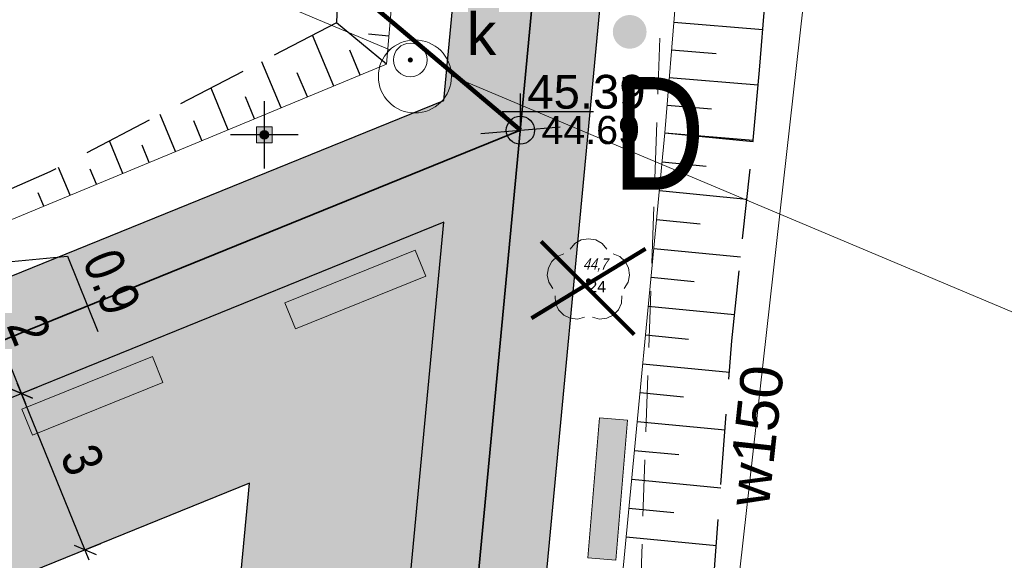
# Model space of a CAD drawing. Header units: metres. Extents: x 0 to 5465380, y 0 to 5925815.
# Tile 44 of 141: x 5463919 to 5463936, y 5925515 to 5925525. Entities that reach past the tile are written whole.
import ezdxf
from ezdxf.enums import TextEntityAlignment as Align

# ---------------------------------------------------------------- set-up
doc = ezdxf.new("R2010")
doc.units = ezdxf.units.M
for name, pattern in [('ACAD_ISO10W100', [18.5, 12, -3, 0.5, -3]), ('CENTER2', [1.125, 0.75, -0.125, 0.125, -0.125]), ('HIDDEN', [0.375, 0.25, -0.125]), ('PRZER2-1', [3, 2, -1])]:
    doc.linetypes.add(name, pattern=pattern)
for name, color, linetype, lineweight in [('#DEMCAD_OPR.OŚW.ZEW_1_Nr_Pióra__3', 30, 'Continuous', 18), ('#DEMCAD_OPR.OŚW.ZEW_1_Nr_Pióra__5', 161, 'Continuous', 25), ('#DEMCAD_OPR.OŚW.ZEW_1_Nr_Pióra__6', 5, 'Continuous', 35), ('$DR - obrzeże 8x30', 34, 'Continuous', 30), ('$DR - osie ścieżek', 7, 'CENTER2', 15), ('$DR - wyp. chodnik', 44, 'Continuous', 5), ('$DR - zał. arch.', 7, 'Continuous', 13), ('$DR - zał. mapa', 250, 'Continuous', 0), ('0_Nr_Pióra__205', 150, 'Continuous', 200), ('___ławki_Nr_Pióra__141', 7, 'Continuous', 0), ('___ławki_Nr_Pióra__246', 34, 'Continuous', 211), ('CC_Drzewa_Nr_Pióra__184', 20, 'Continuous', 100)]:
    doc.layers.add(name, color=color, linetype=linetype, lineweight=lineweight)
for name, color, linetype in [('$DR - opis', 1, 'Continuous'), ('$DR - wymiary', 7, 'Continuous'), ('AecObjExplode_rys 1_Vport_D5A', 7, 'Continuous'), ('AecObjExplode_rys 3_Vport_DDD', 7, 'Continuous'), ('AecObjExplode_rys 4_Vport_E22', 7, 'Continuous'), ('C-DROGI-SYTUACJA', 7, 'Continuous'), ('C-DROGI-SYTUACJA-ETYKIETY', 7, 'Continuous'), ('C-TEREN-SKARPY', 94, 'Continuous'), ('Punkty', 7, 'Continuous'), ('Rzedne', 7, 'Continuous'), ('Teksty', 7, 'Continuous')]:
    doc.layers.add(name, color=color, linetype=linetype)
for name, color, linetype, lineweight, true_color in [('CC_Drzewa', 7, 'Continuous', 18, 0x008000), ('CC_Kanalizacja', 7, 'Continuous', 18, 0x803300), ('CC_Woda', 5, 'Continuous', 18, 0x0000ff), ('CC_Zakrzewienie', 7, 'PRZER2-1', 18, 0x0a0909)]:
    doc.layers.add(name, color=color, linetype=linetype, lineweight=lineweight, true_color=true_color)
doc.styles.add('Arial', font='arial.ttf')
doc.styles.add('ARIAL 2', font='ARIALN.TTF')
doc.styles.add('simplex', font='ARIALN.TTF', dxfattribs={"width": 0.7})
doc.styles.get("Standard").update_dxf_attribs({"font": 'arial.ttf'})
doc.dimstyles.new('LINIOWY', dxfattribs={"dimtxt": 0.7, "dimasz": 0.3, "dimexe": 0.3, "dimexo": 0, "dimgap": 0.2, "dimtad": 1, "dimzin": 9, "dimdsep": 46, "dimtxsty": 'ARIAL 2', "dimblk": 'OBLIQUE', "dimcen": 0, "dimdle": 0.2, "dimclrd": 7, "dimclre": 7, "dimclrt": 1, "dimadec": 0, "dimazin": 0, "dimtfac": 1, "dimtofl": 0, "dimtmove": 1, "dimatfit": 3, "dimldrblk": 'OBLIQUE', "dimfxl": 0.3, "dimfxlon": 1, "dimtolj": 1, "dimtzin": 1, "dimarcsym": 0})

# ---------------------------------------------------------------- blocks, each defined once
blk = doc.blocks.new('SPDLP')
blk.add_hatch(color=0).paths.add_polyline_path([(-0.09, 0), (-0.085595, -0.027812), (-0.072812, -0.052901), (-0.052901, -0.072812), (-0.027812, -0.085595), (0, -0.09), (0.027812, -0.085595), (0.052901, -0.072812), (0.072812, -0.052901), (0.085595, -0.027812), (0.09, 0), (0.085595, 0.027812), (0.072812, 0.052901), (0.052901, 0.072812), (0.027812, 0.085595), (0, 0.09), (-0.027812, 0.085595), (-0.052901, 0.072812), (-0.072812, 0.052901), (-0.085595, 0.027812)])
at = {"color": 0}
for points in [[(-0.268652, 1.271938), (-0.048001, 1.40916), (0.20623, 1.462858), (0.463525, 1.426585), (0.693003, 1.304695), (0.867117, 1.11182), (0.964971, 0.871109)], [(-1.292703, 0.137547), (-1.355024, 0.389802), (-1.327532, 0.648184), (-1.213525, 0.881678), (-1.026689, 1.062258), (-0.78945, 1.168249), (-0.530282, 1.186929)], [(1.126667, 0.648554), (1.325358, 0.481106), (1.454989, 0.255912), (1.5, 0), (1.454989, -0.255912), (1.325358, -0.481106), (1.126667, -0.648554)], [(-0.530282, -1.186929), (-0.78945, -1.168249), (-1.026689, -1.062258), (-1.213525, -0.881678), (-1.327532, -0.648184), (-1.355024, -0.389802), (-1.292703, -0.137547)], [(0.964971, -0.871109), (0.867117, -1.11182), (0.693003, -1.304695), (0.463525, -1.426585), (0.20623, -1.462858), (-0.048001, -1.40916), (-0.268652, -1.271938)]]:
    blk.add_lwpolyline(points, dxfattribs=at)
blk = doc.blocks.new('GK.6640.1913.2022 szara')
at = {"layer": 'CC_Kanalizacja'}
blk.add_hatch(color=252, dxfattribs=at).paths.add_polyline_path([(5463925.486, 5925523.906), (5463925.488, 5925523.894), (5463925.492, 5925523.883), (5463925.499, 5925523.874), (5463925.509, 5925523.867), (5463925.519, 5925523.862), (5463925.531, 5925523.861), (5463925.543, 5925523.862), (5463925.554, 5925523.867), (5463925.563, 5925523.874), (5463925.57, 5925523.883), (5463925.575, 5925523.894), (5463925.576, 5925523.906), (5463925.575, 5925523.918), (5463925.57, 5925523.928), (5463925.563, 5925523.938), (5463925.554, 5925523.945), (5463925.543, 5925523.949), (5463925.531, 5925523.951), (5463925.519, 5925523.949), (5463925.509, 5925523.945), (5463925.499, 5925523.938), (5463925.492, 5925523.928), (5463925.488, 5925523.918)])
at = {"layer": 'CC_Kanalizacja', "color": 252}
for points in [[(5463925.169, 5925524.087), (5463917.463, 5925527.334), (5463872.554, 5925546.371)], [(5463977.091, 5925502.281), (5463968.975, 5925505.74), (5463943.447, 5925516.384), (5463926.261, 5925523.627)]]:
    blk.add_lwpolyline(points, dxfattribs=at)
for centre, radius in [((5463925.612, 5925523.613), 0.649), ((5463925.531, 5925523.906), 0.3)]:
    blk.add_circle(centre, radius, dxfattribs=at)
at = {"layer": 'CC_Woda', "color": 252}
blk.add_lwpolyline([(5463986.372, 5925435.989), (5463985.794, 5925452.41), (5463985.559, 5925454.613), (5463977.836, 5925461.506), (5463965.468, 5925472.383), (5463952.819, 5925483.501), (5463936.218, 5925497.405), (5463930.014, 5925502.668), (5463934.175, 5925539.683), (5463935.653, 5925554.059), (5463935.978, 5925558.022), (5463938.527, 5925578.65), (5463941.216, 5925601.871), (5463942.578, 5925613.381), (5463943.685, 5925623.068), (5463945.16, 5925637.812), (5463935.109, 5925649.383), (5463925.974, 5925659.333), (5463923.395, 5925662.125), (5463930.465, 5925665.085), (5463934.831, 5925666.92), (5463936.587, 5925667.623)], dxfattribs=at)
at = {"layer": 'CC_Zakrzewienie', "color": 252, "ltscale": 0.5}
blk.add_lwpolyline([(5463977.65, 5925569.937), (5463958.717, 5925565.368), (5463950.876, 5925547.321), (5463930.646, 5925543.783), (5463929.241, 5925503.739), (5463946.136, 5925495.218)], close=True, dxfattribs=at)
at = {"layer": 'Punkty', "color": 252, "lineweight": 35}
blk.add_point((5463928.696, 5925519.98), dxfattribs=at)
at = {"layer": 'CC_Drzewa', "color": 252, "lineweight": 18, "xscale": 0.5, "yscale": 0.5, "rotation": 90}
blk.add_blockref('SPDLP', (5463928.696, 5925519.98), dxfattribs=at)
at = {"layer": 'CC_Kanalizacja', "color": 252, "lineweight": 0, "style": 'Arial'}
blk.add_text('k', height=0.75, dxfattribs=at).set_placement((5463927.058, 5925523.993), align=Align.RIGHT)
at = {"layer": 'CC_Woda', "color": 252, "lineweight": 0, "style": 'Arial'}
blk.add_text('w150', height=0.75, rotation=83.7928, dxfattribs=at).set_placement((5463931.66, 5925517.23), align=Align.MIDDLE)
at = {"layer": 'Rzedne', "color": 252, "lineweight": 35, "oblique": 15, "width": 0.8}
blk.add_text('44,7', height=0.2, dxfattribs=at).set_placement((5463928.596, 5925520.18, 44.67))
at = {"layer": 'Teksty', "color": 252, "lineweight": 35}
blk.add_text('24', height=0.2, dxfattribs=at).set_placement((5463928.696, 5925519.78, 44.67))
blk = doc.blocks.new('świetlica_bezrzecze_PB_PZT oczyszczony')
at = {"layer": '#DEMCAD_OPR.OŚW.ZEW_1_Nr_Pióra__3', "linetype": 'Continuous'}
blk.add_hatch(color=256, dxfattribs=at).paths.add_polyline_path([(5463923.01, 5925522.576, 1), (5463922.865, 5925522.576, 1)], flags=0)
at = {"layer": '#DEMCAD_OPR.OŚW.ZEW_1_Nr_Pióra__6', "linetype": 'Continuous'}
blk.add_hatch(color=256, dxfattribs=at).paths.add_polyline_path([(5463923.077, 5925522.716), (5463922.797, 5925522.716), (5463922.797, 5925522.436), (5463923.077, 5925522.436)], flags=0)
at = {"layer": '0_Nr_Pióra__205', "linetype": 'Continuous'}
blk.add_hatch(color=256, dxfattribs=at).paths.add_polyline_path([(5463929.128, 5925524.406, 1), (5463929.728, 5925524.406, 1)], flags=0)
at = {"layer": '___ławki_Nr_Pióra__246', "linetype": 'Continuous'}
for points in [[(5463925.807, 5925520.062), (5463925.62, 5925520.526), (5463923.302, 5925519.589), (5463923.489, 5925519.126)], [(5463921.137, 5925518.175), (5463920.95, 5925518.639), (5463918.632, 5925517.703), (5463918.819, 5925517.239)], [(5463929.388, 5925517.507), (5463928.89, 5925517.549), (5463928.683, 5925515.057), (5463929.182, 5925515.016)]]:
    blk.add_hatch(color=256, dxfattribs=at).paths.add_polyline_path(points, flags=0)
at = {"layer": '#DEMCAD_OPR.OŚW.ZEW_1_Nr_Pióra__3', "linetype": 'Continuous', "flags": 128}
blk.add_lwpolyline([(5463922.797, 5925522.716), (5463923.077, 5925522.716), (5463923.077, 5925522.436), (5463922.797, 5925522.436)], close=True, dxfattribs=at)
at = {"layer": '#DEMCAD_OPR.OŚW.ZEW_1_Nr_Pióra__5', "linetype": 'Continuous', "flags": 128}
for points in [[(5463922.937, 5925523.176), (5463922.937, 5925521.976)], [(5463923.537, 5925522.576), (5463922.337, 5925522.576)]]:
    blk.add_lwpolyline(points, dxfattribs=at)
at = {"layer": '#DEMCAD_OPR.OŚW.ZEW_1_Nr_Pióra__6', "linetype": 'Continuous'}
blk.add_circle((5463922.937, 5925522.576), 0.0725, dxfattribs=at)
at = {"layer": '___ławki_Nr_Pióra__141', "linetype": 'Continuous', "flags": 128}
for points in [[(5463925.807, 5925520.062), (5463925.62, 5925520.526), (5463923.302, 5925519.589), (5463923.489, 5925519.126)], [(5463921.137, 5925518.175), (5463920.95, 5925518.639), (5463918.632, 5925517.703), (5463918.819, 5925517.239)], [(5463929.388, 5925517.507), (5463928.89, 5925517.549), (5463928.683, 5925515.057), (5463929.182, 5925515.016)]]:
    blk.add_lwpolyline(points, close=True, dxfattribs=at)
at = {"layer": 'CC_Drzewa_Nr_Pióra__184', "linetype": 'Continuous'}
for p, q in [((5463927.685, 5925519.317), (5463929.707, 5925520.553)), ((5463929.508, 5925519.028), (5463927.856, 5925520.68))]:
    blk.add_line(p, q, dxfattribs=at)
blk = doc.blocks.new('_OBLIQUE')
at = {"color": 0, "linetype": 'ByBlock'}
blk.add_line((-0.5, -0.5), (0.5, 0.5), dxfattribs=at)
blk = doc.blocks.new('*D64')
at = {"layer": '$DR - wymiary', "color": 7, "lineweight": -2, "transparency": 16777216}
for p, q in [((5463919.829, 5925515.016), (5463918.55, 5925518.166)), ((5463918.625, 5925517.981), (5463918.903, 5925518.094)), ((5463919.753, 5925515.201), (5463920.031, 5925515.314))]:
    blk.add_line(p, q, dxfattribs=at)
at = {"layer": 'Defpoints', "color": 0, "transparency": 16777216}
for p in [(5463918.625, 5925517.981), (5463918.625, 5925517.981), (5463919.753, 5925515.201)]:
    blk.add_point(p, dxfattribs=at)
at = {"layer": '$DR - wymiary', "color": 7, "lineweight": -2, "transparency": 16777216, "xscale": 0.3, "yscale": 0.3, "zscale": 0.3}
for p, rotation in [((5463918.625, 5925517.981), 112.0973506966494), ((5463919.753, 5925515.201), 292.0973506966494)]:
    blk.add_blockref('_OBLIQUE', p, dxfattribs=dict(at, rotation=rotation))
at = {"layer": '$DR - wymiary', "color": 1, "transparency": 16777216, "insert": (5463919.706, 5925516.801), "char_height": 0.7, "attachment_point": 5, "rotation": 292.0974, "style": 'ARIAL 2'}
blk.add_mtext('\\A1;3', dxfattribs=at)
blk = doc.blocks.new('*D65')
at = {"layer": '$DR - wymiary', "color": 7, "lineweight": -2, "transparency": 16777216}
for p, q in [((5463918.7, 5925517.796), (5463917.797, 5925520.019)), ((5463917.872, 5925519.834), (5463918.15, 5925519.947)), ((5463918.625, 5925517.981), (5463918.903, 5925518.094))]:
    blk.add_line(p, q, dxfattribs=at)
at = {"layer": 'Defpoints', "color": 0, "transparency": 16777216}
for p in [(5463917.872, 5925519.834), (5463917.872, 5925519.834), (5463918.625, 5925517.981)]:
    blk.add_point(p, dxfattribs=at)
at = {"layer": '$DR - wymiary', "color": 7, "lineweight": -2, "transparency": 16777216, "xscale": 0.3, "yscale": 0.3, "zscale": 0.3}
for p, rotation in [((5463917.872, 5925519.834), 112.0973506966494), ((5463918.625, 5925517.981), 292.0973506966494)]:
    blk.add_blockref('_OBLIQUE', p, dxfattribs=dict(at, rotation=rotation))
at = {"layer": '$DR - wymiary', "color": 1, "transparency": 16777216, "insert": (5463918.76, 5925519.115), "char_height": 0.7, "attachment_point": 5, "rotation": 292.0974, "style": 'ARIAL 2'}
blk.add_mtext('\\A1;2', dxfattribs=at)
blk = doc.blocks.new('*D71')
at = {"layer": '$DR - wymiary', "color": 7, "lineweight": -2, "transparency": 16777216}
for p, q in [((5463917.948, 5925519.649), (5463917.455, 5925520.863)), ((5463917.781, 5925520.78), (5463917.808, 5925520.791)), ((5463917.701, 5925520.256), (5463919.439, 5925520.42)), ((5463919.439, 5925520.42), (5463919.983, 5925519.08)), ((5463917.872, 5925519.834), (5463918.15, 5925519.947))]:
    blk.add_line(p, q, dxfattribs=at)
at = {"layer": 'Defpoints', "color": 0, "transparency": 16777216}
for p in [(5463917.53, 5925520.678), (5463915.745, 5925519.953, 45.8), (5463917.872, 5925519.834)]:
    blk.add_point(p, dxfattribs=at)
at = {"layer": '$DR - wymiary', "color": 7, "lineweight": -2, "transparency": 16777216, "xscale": 0.3, "yscale": 0.3, "zscale": 0.3}
for p, rotation in [((5463917.53, 5925520.678), 112.0973506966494), ((5463917.872, 5925519.834), 292.0973506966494)]:
    blk.add_blockref('_OBLIQUE', p, dxfattribs=dict(at, rotation=rotation))
at = {"layer": '$DR - wymiary', "color": 1, "transparency": 16777216, "insert": (5463920.228, 5925519.96), "char_height": 0.7, "attachment_point": 5, "rotation": 292.0974, "style": 'ARIAL 2'}
blk.add_mtext('\\A1;0.9', dxfattribs=at)
blk = doc.blocks.new('*D120')
at = {"layer": '$DR - wymiary', "color": 7, "lineweight": -2, "transparency": 16777216}
for p, q in [((5463926.699, 5925529.247), (5463926.755, 5925529.844)), ((5463929.518, 5925529.283), (5463926.528, 5925529.564)), ((5463929.347, 5925529.601), (5463929.291, 5925529.003))]:
    blk.add_line(p, q, dxfattribs=at)
at = {"layer": 'Defpoints', "color": 0, "transparency": 16777216}
for p in [(5463929.571, 5925531.98), (5463926.727, 5925529.546), (5463926.129, 5925523.186)]:
    blk.add_point(p, dxfattribs=at)
at = {"layer": '$DR - wymiary', "color": 7, "lineweight": -2, "transparency": 16777216, "xscale": 0.3, "yscale": 0.3, "zscale": 0.3}
for p, rotation in [((5463926.727, 5925529.546), 174.6285203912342), ((5463929.319, 5925529.302), 354.6285203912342)]:
    blk.add_blockref('_OBLIQUE', p, dxfattribs=dict(at, rotation=rotation))
at = {"layer": '$DR - wymiary', "color": 1, "transparency": 16777216, "insert": (5463928.075, 5925529.979), "char_height": 0.7, "attachment_point": 5, "rotation": 354.6285, "style": 'ARIAL 2'}
blk.add_mtext('\\A1;2.6', dxfattribs=at)
blk = doc.blocks.new('*D133')
at = {"layer": '$DR - wymiary', "color": 7, "lineweight": -2, "transparency": 16777216}
for p, q in [((5463958.17, 5925515.873), (5463958.986, 5925515.873)), ((5463958.986, 5925515.873), (5463959.586, 5925514.871)), ((5463959.586, 5925514.871), (5463964.552, 5925514.871))]:
    blk.add_line(p, q, dxfattribs=at)
at = {"layer": 'Defpoints', "color": 0, "transparency": 16777216}
for p in [(5463958.17, 5925515.873), (5463960.186, 5925514.871), (0, 0)]:
    blk.add_point(p, dxfattribs=at)
at = {"layer": '$DR - wymiary', "color": 1, "transparency": 16777216, "insert": (5463962.469, 5925515.428), "char_height": 0.7, "attachment_point": 5, "style": 'ARIAL 2'}
blk.add_mtext('\\A1;5925515.87', dxfattribs=at)
blk = doc.blocks.new('*D134')
at = {"layer": '$DR - wymiary', "color": 7, "lineweight": -2, "transparency": 16777216}
for p, q in [((5463958.17, 5925515.873), (5463958.17, 5925515.181)), ((5463958.17, 5925515.181), (5463956.957, 5925514.581)), ((5463956.957, 5925514.581), (5463956.957, 5925509.614))]:
    blk.add_line(p, q, dxfattribs=at)
at = {"layer": 'Defpoints', "color": 0, "transparency": 16777216}
for p in [(5463958.17, 5925515.873), (5463956.957, 5925513.981), (0, 0)]:
    blk.add_point(p, dxfattribs=at)
at = {"layer": '$DR - wymiary', "color": 1, "transparency": 16777216, "insert": (5463956.399, 5925511.698), "char_height": 0.7, "attachment_point": 5, "rotation": 90, "style": 'ARIAL 2'}
blk.add_mtext('\\A1;5463958.17', dxfattribs=at)
blk = doc.blocks.new('*D135')
at = {"layer": '$DR - wymiary', "color": 7, "lineweight": -2, "transparency": 16777216}
for p, q in [((5463954.935, 5925543.267), (5463950.079, 5925543.267)), ((5463955.535, 5925542.11), (5463954.935, 5925543.267)), ((5463956.528, 5925542.11), (5463955.535, 5925542.11))]:
    blk.add_line(p, q, dxfattribs=at)
at = {"layer": 'Defpoints', "color": 0, "transparency": 16777216}
for p in [(5463954.335, 5925543.267), (5463956.528, 5925542.11), (0, 0)]:
    blk.add_point(p, dxfattribs=at)
at = {"layer": '$DR - wymiary', "color": 1, "transparency": 16777216, "insert": (5463952.107, 5925543.825), "char_height": 0.7, "attachment_point": 5, "style": 'ARIAL 2'}
blk.add_mtext('\\A1;5925542.11', dxfattribs=at)
blk = doc.blocks.new('*D136')
at = {"layer": '$DR - wymiary', "color": 7, "lineweight": -2, "transparency": 16777216}
blk.add_line((5463956.528, 5925542.11), (5463956.528, 5925536.093), dxfattribs=at)
at = {"layer": 'Defpoints', "color": 0, "transparency": 16777216}
for p in [(5463956.528, 5925542.11), (5463956.528, 5925540.459), (0, 0)]:
    blk.add_point(p, dxfattribs=at)
at = {"layer": '$DR - wymiary', "color": 1, "transparency": 16777216, "insert": (5463955.971, 5925538.176), "char_height": 0.7, "attachment_point": 5, "rotation": 90, "style": 'ARIAL 2'}
blk.add_mtext('\\A1;5463956.53', dxfattribs=at)
blk = doc.blocks.new('*D137')
at = {"layer": '$DR - wymiary', "color": 7, "lineweight": -2, "transparency": 16777216}
blk.add_line((5463958.724, 5925585.382), (5463964.93, 5925585.382), dxfattribs=at)
at = {"layer": 'Defpoints', "color": 0, "transparency": 16777216}
for p in [(5463958.724, 5925585.382), (5463960.561, 5925585.382), (0, 0)]:
    blk.add_point(p, dxfattribs=at)
at = {"layer": '$DR - wymiary', "color": 1, "transparency": 16777216, "insert": (5463962.845, 5925585.94), "char_height": 0.7, "attachment_point": 5, "style": 'ARIAL 2'}
blk.add_mtext('\\A1;5925585.38', dxfattribs=at)
blk = doc.blocks.new('*D138')
at = {"layer": '$DR - wymiary', "color": 7, "lineweight": -2, "transparency": 16777216}
blk.add_line((5463958.724, 5925585.382), (5463958.724, 5925592.131), dxfattribs=at)
at = {"layer": 'Defpoints', "color": 0, "transparency": 16777216}
for p in [(5463958.724, 5925587.769), (5463958.724, 5925585.382), (0, 0)]:
    blk.add_point(p, dxfattribs=at)
at = {"layer": '$DR - wymiary', "color": 1, "transparency": 16777216, "insert": (5463958.166, 5925590.05), "char_height": 0.7, "attachment_point": 5, "rotation": 90, "style": 'ARIAL 2'}
blk.add_mtext('\\A1;5463958.72', dxfattribs=at)
blk = doc.blocks.new('*D139')
at = {"layer": '$DR - wymiary', "color": 7, "lineweight": -2, "transparency": 16777216}
blk.add_line((5463922.753, 5925589.968), (5463916.372, 5925589.968), dxfattribs=at)
at = {"layer": 'Defpoints', "color": 0, "transparency": 16777216}
for p in [(5463920.738, 5925589.968), (5463922.753, 5925589.968), (0, 0)]:
    blk.add_point(p, dxfattribs=at)
at = {"layer": '$DR - wymiary', "color": 1, "transparency": 16777216, "insert": (5463918.455, 5925590.526), "char_height": 0.7, "attachment_point": 5, "style": 'ARIAL 2'}
blk.add_mtext('\\A1;5925589.97', dxfattribs=at)
blk = doc.blocks.new('*D140')
at = {"layer": '$DR - wymiary', "color": 7, "lineweight": -2, "transparency": 16777216}
blk.add_line((5463922.753, 5925589.968), (5463922.753, 5925583.407), dxfattribs=at)
at = {"layer": 'Defpoints', "color": 0, "transparency": 16777216}
for p in [(5463922.753, 5925589.968), (5463922.753, 5925587.778), (0, 0)]:
    blk.add_point(p, dxfattribs=at)
at = {"layer": '$DR - wymiary', "color": 1, "transparency": 16777216, "insert": (5463922.195, 5925585.493), "char_height": 0.7, "attachment_point": 5, "rotation": 90, "style": 'ARIAL 2'}
blk.add_mtext('\\A1;5463922.75', dxfattribs=at)
blk = doc.blocks.new('AeccTickCircle')
at = {"color": 0, "linetype": 'ByBlock', "lineweight": -2}
blk.add_circle((0, 0), 0.5, dxfattribs=at)
blk = doc.blocks.new('kota')
at = {"color": 0, "linetype": 'ByBlock', "lineweight": -2}
for p, q in [((0, 0), (0, 1)), ((2, 0.5), (-0.5, 0.5)), ((-0.5, 0.5), (0, 0))]:
    blk.add_line(p, q, dxfattribs=at)
blk = doc.blocks.new('AecObjExplode_rys 1_Vport_D5A')
at = {"layer": 'C-DROGI-SYTUACJA', "color": 152, "linetype": 'ACAD_ISO10W100', "lineweight": 35, "ltscale": 4}
for p, q in [((5463930.971, 5925559.588), (5463919.325, 5925436.182)), ((5463904.952, 5925513.509), (5463927.486, 5925522.658))]:
    blk.add_line(p, q, dxfattribs=at)
at = {"layer": 'C-DROGI-SYTUACJA', "color": 92, "linetype": 'Continuous', "lineweight": 9}
for p, q in [((5463926.052, 5925534.827), (5463925.109, 5925523.832)), ((5463930.053, 5925522.61), (5463931.003, 5925534.416)), ((5463925.109, 5925523.832), (5463906.381, 5925516.075)), ((5463928.677, 5925508.251), (5463930.053, 5925522.61))]:
    blk.add_line(p, q, dxfattribs=at)
at = {"layer": 'C-TEREN-SKARPY', "color": 92, "linetype": 'HIDDEN', "lineweight": -3, "ltscale": 5}
for p, q in [((5463924.567, 5925534.253), (5463924.221, 5925524.567)), ((5463931.734, 5925523.725), (5463932.579, 5925534.277)), ((5463924.221, 5925524.567), (5463919.129, 5925521.917)), ((5463931.624, 5925522.483), (5463931.734, 5925523.725)), ((5463931.621, 5925522.459), (5463931.624, 5925522.483)), ((5463931.429, 5925520.726), (5463931.621, 5925522.459)), ((5463919.129, 5925521.917), (5463913.829, 5925519.608)), ((5463931.24, 5925518.918), (5463931.429, 5925520.726)), ((5463930.909, 5925514.495), (5463931.24, 5925518.918))]:
    blk.add_line(p, q, dxfattribs=at)
at = {"layer": 'C-TEREN-SKARPY', "color": 92, "linetype": 'Continuous', "lineweight": -3}
for p, q in [((5463930.211, 5925524.577, 45.317), (5463931.792, 5925524.45, 44.523)), ((5463925.109, 5925523.832), (5463924.221, 5925524.567)), ((5463924.17, 5925523.443, 45.395), (5463923.796, 5925524.346, 44.906)), ((5463925.152, 5925524.331, 45.341), (5463924.791, 5925524.362, 45.16)), ((5463924.639, 5925523.637, 45.373), (5463924.456, 5925524.081, 45.132)), ((5463930.172, 5925524.086, 45.325), (5463930.962, 5925524.022, 44.928)), ((5463923.234, 5925523.055, 45.44), (5463922.893, 5925523.876, 44.996)), ((5463923.702, 5925523.249, 45.418), (5463923.523, 5925523.68, 45.184)), ((5463930.132, 5925523.594, 45.333), (5463931.711, 5925523.466, 44.541)), ((5463922.297, 5925522.667, 45.485), (5463921.991, 5925523.407, 45.085)), ((5463922.765, 5925522.861, 45.463), (5463922.604, 5925523.251, 45.251)), ((5463930.092, 5925523.102, 45.342), (5463930.88, 5925523.038, 44.947)), ((5463921.361, 5925522.279, 45.53), (5463921.089, 5925522.937, 45.174)), ((5463921.829, 5925522.473, 45.508), (5463921.684, 5925522.823, 45.319)), ((5463930.053, 5925522.61, 45.35), (5463931.621, 5925522.459, 44.562)), ((5463930.053, 5925522.61, 45.35), (5463930.838, 5925522.541, 44.956)), ((5463930.053, 5925522.61, 45.35), (5463931.624, 5925522.483, 44.562)), ((5463930.053, 5925522.61), (5463931.621, 5925522.459)), ((5463930.053, 5925522.61), (5463931.624, 5925522.483)), ((5463920.425, 5925521.891, 45.575), (5463920.186, 5925522.467, 45.263)), ((5463920.893, 5925522.085, 45.553), (5463920.765, 5925522.394, 45.386)), ((5463919.488, 5925521.504, 45.62), (5463919.284, 5925521.998, 45.353)), ((5463919.957, 5925521.698, 45.598), (5463919.846, 5925521.965, 45.453)), ((5463930.004, 5925522.097, 45.357), (5463930.784, 5925522.022, 44.966)), ((5463919.02, 5925521.31, 45.643), (5463918.922, 5925521.547, 45.514)), ((5463929.955, 5925521.584, 45.365), (5463931.507, 5925521.435, 44.585)), ((5463929.905, 5925521.071, 45.372), (5463930.678, 5925520.997, 44.984)), ((5463929.856, 5925520.559, 45.38), (5463931.396, 5925520.411, 44.606)), ((5463929.807, 5925520.046, 45.387), (5463930.575, 5925519.972, 45.001)), ((5463929.758, 5925519.533, 45.394), (5463931.289, 5925519.386, 44.626)), ((5463929.709, 5925519.02, 45.402), (5463930.473, 5925518.947, 45.018)), ((5463929.66, 5925518.507, 45.409), (5463931.198, 5925518.36, 44.637)), ((5463929.611, 5925517.995, 45.417), (5463930.385, 5925517.92, 45.028)), ((5463929.562, 5925517.482, 45.424), (5463931.121, 5925517.332, 44.641)), ((5463929.512, 5925516.969, 45.431), (5463930.298, 5925516.894, 45.037)), ((5463929.463, 5925516.456, 45.439), (5463931.044, 5925516.305, 44.645)), ((5463929.414, 5925515.943, 45.446), (5463930.21, 5925515.867, 45.046)), ((5463929.365, 5925515.431, 45.454), (5463930.967, 5925515.277, 44.649))]:
    blk.add_line(p, q, dxfattribs=at)
at = {"layer": '$DR - wymiary', "color": 7, "linetype": 'Continuous', "lineweight": -3, "xscale": 0.6500000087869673, "yscale": 0.6500000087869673, "zscale": 0.6500000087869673}
blk.add_blockref('kota', (5463927.486, 5925522.658), dxfattribs=at)
at = {"layer": '$DR - wymiary', "color": 1, "linetype": 'Continuous', "lineweight": -3, "xscale": 0.4999999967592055, "yscale": 0.4999999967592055, "zscale": 0.4999999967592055, "rotation": 22.0973506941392}
blk.add_blockref('AeccTickCircle', (5463927.486, 5925522.658), dxfattribs=at)
at = {"layer": 'C-DROGI-SYTUACJA-ETYKIETY', "color": 1, "linetype": 'Continuous', "lineweight": -3, "insert": (5463918.497, 5925535.69), "char_height": 1, "attachment_point": 1, "rotation": 292.0973, "style": 'simplex'}
blk.add_mtext('KONIEC OSI: 0+64.27\\PX=5925522.66 Y=5463927.49', dxfattribs=at)
at = {"layer": 'C-DROGI-SYTUACJA-ETYKIETY', "color": 1, "linetype": 'Continuous', "lineweight": -3, "insert": (5463927.611, 5925523.033), "char_height": 0.6, "attachment_point": 7}
blk.add_mtext('45.39', dxfattribs=at)
at = {"layer": 'C-DROGI-SYTUACJA-ETYKIETY', "color": 7, "linetype": 'Continuous', "lineweight": -3, "insert": (5463927.861, 5925522.658), "char_height": 0.5, "attachment_point": 4}
blk.add_mtext('{\\fArial|b0|i0|c238|p34;44.69}', dxfattribs=at)
at = {"layer": 'C-DROGI-SYTUACJA-ETYKIETY', "color": 7, "linetype": 'Continuous', "lineweight": -3}
blk.add_leader([(5463927.486, 5925522.658), (5463922.617, 5925526.773)], dimstyle='LINIOWY', override={"dimscale": 1, "dimasz": 0, "dimclrd": 256, "dimlwd": 65535}, dxfattribs=at)
blk = doc.blocks.new('AecObjExplode_rys 4_Vport_E22')
at = {"layer": 'C-DROGI-SYTUACJA', "color": 152, "linetype": 'ACAD_ISO10W100', "lineweight": 35, "ltscale": 4}
for p, q in [((5463930.971, 5925559.588), (5463919.325, 5925436.182)), ((5463904.952, 5925513.509), (5463927.486, 5925522.658))]:
    blk.add_line(p, q, dxfattribs=at)
at = {"layer": 'C-DROGI-SYTUACJA', "color": 92, "linetype": 'Continuous', "lineweight": 9}
for p, q in [((5463926.052, 5925534.827), (5463925.109, 5925523.832)), ((5463930.053, 5925522.61), (5463931.003, 5925534.416)), ((5463925.109, 5925523.832), (5463906.381, 5925516.075)), ((5463928.677, 5925508.251), (5463930.053, 5925522.61))]:
    blk.add_line(p, q, dxfattribs=at)
at = {"layer": 'C-TEREN-SKARPY', "color": 92, "linetype": 'HIDDEN', "lineweight": -3, "ltscale": 5}
for p, q in [((5463924.567, 5925534.253), (5463924.221, 5925524.567)), ((5463931.734, 5925523.725), (5463932.579, 5925534.277)), ((5463924.221, 5925524.567), (5463919.129, 5925521.917)), ((5463931.624, 5925522.483), (5463931.734, 5925523.725)), ((5463931.621, 5925522.459), (5463931.624, 5925522.483)), ((5463931.429, 5925520.726), (5463931.621, 5925522.459)), ((5463919.129, 5925521.917), (5463913.829, 5925519.608)), ((5463931.24, 5925518.918), (5463931.429, 5925520.726)), ((5463930.909, 5925514.495), (5463931.24, 5925518.918))]:
    blk.add_line(p, q, dxfattribs=at)
at = {"layer": 'C-TEREN-SKARPY', "color": 92, "linetype": 'Continuous', "lineweight": -3}
for p, q in [((5463930.211, 5925524.577, 45.317), (5463931.792, 5925524.45, 44.523)), ((5463925.109, 5925523.832), (5463924.221, 5925524.567)), ((5463924.17, 5925523.443, 45.395), (5463923.796, 5925524.346, 44.906)), ((5463925.152, 5925524.331, 45.341), (5463924.791, 5925524.362, 45.16)), ((5463924.639, 5925523.637, 45.373), (5463924.456, 5925524.081, 45.132)), ((5463930.172, 5925524.086, 45.325), (5463930.962, 5925524.022, 44.928)), ((5463923.234, 5925523.055, 45.44), (5463922.893, 5925523.876, 44.996)), ((5463923.702, 5925523.249, 45.418), (5463923.523, 5925523.68, 45.184)), ((5463930.132, 5925523.594, 45.333), (5463931.711, 5925523.466, 44.541)), ((5463922.297, 5925522.667, 45.485), (5463921.991, 5925523.407, 45.085)), ((5463922.765, 5925522.861, 45.463), (5463922.604, 5925523.251, 45.251)), ((5463930.092, 5925523.102, 45.342), (5463930.88, 5925523.038, 44.947)), ((5463921.361, 5925522.279, 45.53), (5463921.089, 5925522.937, 45.174)), ((5463921.829, 5925522.473, 45.508), (5463921.684, 5925522.823, 45.319)), ((5463930.053, 5925522.61, 45.35), (5463931.621, 5925522.459, 44.562)), ((5463930.053, 5925522.61, 45.35), (5463930.838, 5925522.541, 44.956)), ((5463930.053, 5925522.61, 45.35), (5463931.624, 5925522.483, 44.562)), ((5463930.053, 5925522.61), (5463931.621, 5925522.459)), ((5463930.053, 5925522.61), (5463931.624, 5925522.483)), ((5463920.425, 5925521.891, 45.575), (5463920.186, 5925522.467, 45.263)), ((5463920.893, 5925522.085, 45.553), (5463920.765, 5925522.394, 45.386)), ((5463919.488, 5925521.504, 45.62), (5463919.284, 5925521.998, 45.353)), ((5463919.957, 5925521.698, 45.598), (5463919.846, 5925521.965, 45.453)), ((5463930.004, 5925522.097, 45.357), (5463930.784, 5925522.022, 44.966)), ((5463919.02, 5925521.31, 45.643), (5463918.922, 5925521.547, 45.514)), ((5463929.955, 5925521.584, 45.365), (5463931.507, 5925521.435, 44.585)), ((5463929.905, 5925521.071, 45.372), (5463930.678, 5925520.997, 44.984)), ((5463929.856, 5925520.559, 45.38), (5463931.396, 5925520.411, 44.606)), ((5463929.807, 5925520.046, 45.387), (5463930.575, 5925519.972, 45.001)), ((5463929.758, 5925519.533, 45.394), (5463931.289, 5925519.386, 44.626)), ((5463929.709, 5925519.02, 45.402), (5463930.473, 5925518.947, 45.018)), ((5463929.66, 5925518.507, 45.409), (5463931.198, 5925518.36, 44.637)), ((5463929.611, 5925517.995, 45.417), (5463930.385, 5925517.92, 45.028)), ((5463929.562, 5925517.482, 45.424), (5463931.121, 5925517.332, 44.641)), ((5463929.512, 5925516.969, 45.431), (5463930.298, 5925516.894, 45.037)), ((5463929.463, 5925516.456, 45.439), (5463931.044, 5925516.305, 44.645)), ((5463929.414, 5925515.943, 45.446), (5463930.21, 5925515.867, 45.046)), ((5463929.365, 5925515.431, 45.454), (5463930.967, 5925515.277, 44.649))]:
    blk.add_line(p, q, dxfattribs=at)
at = {"layer": '$DR - wymiary', "color": 7, "linetype": 'Continuous', "lineweight": -3, "xscale": 0.6500000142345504, "yscale": 0.6500000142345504, "zscale": 0.6500000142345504}
blk.add_blockref('kota', (5463927.486, 5925522.658), dxfattribs=at)
at = {"layer": '$DR - wymiary', "color": 1, "linetype": 'Continuous', "lineweight": -3, "xscale": 0.500000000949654, "yscale": 0.500000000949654, "zscale": 0.500000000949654, "rotation": 22.09735069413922}
blk.add_blockref('AeccTickCircle', (5463927.486, 5925522.658), dxfattribs=at)
at = {"layer": 'C-DROGI-SYTUACJA-ETYKIETY', "color": 1, "linetype": 'Continuous', "lineweight": -3, "insert": (5463918.497, 5925535.69), "char_height": 1, "attachment_point": 1, "rotation": 292.0973, "style": 'simplex'}
blk.add_mtext('KONIEC OSI: 0+64.27\\PX=5925522.66 Y=5463927.49', dxfattribs=at)
at = {"layer": 'C-DROGI-SYTUACJA-ETYKIETY', "color": 1, "linetype": 'Continuous', "lineweight": -3, "insert": (5463927.611, 5925523.033), "char_height": 0.6, "attachment_point": 7}
blk.add_mtext('45.39', dxfattribs=at)
at = {"layer": 'C-DROGI-SYTUACJA-ETYKIETY', "color": 7, "linetype": 'Continuous', "lineweight": -3, "insert": (5463927.861, 5925522.658), "char_height": 0.5, "attachment_point": 4}
blk.add_mtext('{\\fArial|b0|i0|c238|p34;44.69}', dxfattribs=at)
at = {"layer": 'C-DROGI-SYTUACJA-ETYKIETY', "color": 7, "linetype": 'Continuous', "lineweight": -3}
blk.add_leader([(5463927.486, 5925522.658), (5463922.617, 5925526.773)], dimstyle='LINIOWY', override={"dimscale": 1, "dimasz": 0, "dimclrd": 256, "dimlwd": 65535}, dxfattribs=at)
blk = doc.blocks.new('AecObjExplode_rys 3_Vport_DDD')
at = {"layer": 'C-DROGI-SYTUACJA', "color": 152, "linetype": 'ACAD_ISO10W100', "lineweight": 35, "ltscale": 4}
for p, q in [((5463930.971, 5925559.588), (5463919.325, 5925436.182)), ((5463904.952, 5925513.509), (5463927.486, 5925522.658))]:
    blk.add_line(p, q, dxfattribs=at)
at = {"layer": 'C-DROGI-SYTUACJA', "color": 92, "linetype": 'Continuous', "lineweight": 9}
for p, q in [((5463926.052, 5925534.827), (5463925.109, 5925523.832)), ((5463930.053, 5925522.61), (5463931.003, 5925534.416)), ((5463925.109, 5925523.832), (5463906.381, 5925516.075)), ((5463928.677, 5925508.251), (5463930.053, 5925522.61))]:
    blk.add_line(p, q, dxfattribs=at)
at = {"layer": 'C-TEREN-SKARPY', "color": 92, "linetype": 'HIDDEN', "lineweight": -3, "ltscale": 5}
for p, q in [((5463924.567, 5925534.253), (5463924.221, 5925524.567)), ((5463931.734, 5925523.725), (5463932.579, 5925534.277)), ((5463924.221, 5925524.567), (5463919.129, 5925521.917)), ((5463931.624, 5925522.483), (5463931.734, 5925523.725)), ((5463931.621, 5925522.459), (5463931.624, 5925522.483)), ((5463931.429, 5925520.726), (5463931.621, 5925522.459)), ((5463919.129, 5925521.917), (5463913.829, 5925519.608)), ((5463931.24, 5925518.918), (5463931.429, 5925520.726)), ((5463930.909, 5925514.495), (5463931.24, 5925518.918))]:
    blk.add_line(p, q, dxfattribs=at)
at = {"layer": 'C-TEREN-SKARPY', "color": 92, "linetype": 'Continuous', "lineweight": -3}
for p, q in [((5463930.211, 5925524.577, 45.317), (5463931.792, 5925524.45, 44.523)), ((5463925.109, 5925523.832), (5463924.221, 5925524.567)), ((5463924.17, 5925523.443, 45.395), (5463923.796, 5925524.346, 44.906)), ((5463925.152, 5925524.331, 45.341), (5463924.791, 5925524.362, 45.16)), ((5463924.639, 5925523.637, 45.373), (5463924.456, 5925524.081, 45.132)), ((5463930.172, 5925524.086, 45.325), (5463930.962, 5925524.022, 44.928)), ((5463923.234, 5925523.055, 45.44), (5463922.893, 5925523.876, 44.996)), ((5463923.702, 5925523.249, 45.418), (5463923.523, 5925523.68, 45.184)), ((5463930.132, 5925523.594, 45.333), (5463931.711, 5925523.466, 44.541)), ((5463922.297, 5925522.667, 45.485), (5463921.991, 5925523.407, 45.085)), ((5463922.765, 5925522.861, 45.463), (5463922.604, 5925523.251, 45.251)), ((5463930.092, 5925523.102, 45.342), (5463930.88, 5925523.038, 44.947)), ((5463921.361, 5925522.279, 45.53), (5463921.089, 5925522.937, 45.174)), ((5463921.829, 5925522.473, 45.508), (5463921.684, 5925522.823, 45.319)), ((5463930.053, 5925522.61, 45.35), (5463931.621, 5925522.459, 44.562)), ((5463930.053, 5925522.61, 45.35), (5463930.838, 5925522.541, 44.956)), ((5463930.053, 5925522.61, 45.35), (5463931.624, 5925522.483, 44.562)), ((5463930.053, 5925522.61), (5463931.621, 5925522.459)), ((5463930.053, 5925522.61), (5463931.624, 5925522.483)), ((5463920.425, 5925521.891, 45.575), (5463920.186, 5925522.467, 45.263)), ((5463920.893, 5925522.085, 45.553), (5463920.765, 5925522.394, 45.386)), ((5463919.488, 5925521.504, 45.62), (5463919.284, 5925521.998, 45.353)), ((5463919.957, 5925521.698, 45.598), (5463919.846, 5925521.965, 45.453)), ((5463930.004, 5925522.097, 45.357), (5463930.784, 5925522.022, 44.966)), ((5463919.02, 5925521.31, 45.643), (5463918.922, 5925521.547, 45.514)), ((5463929.955, 5925521.584, 45.365), (5463931.507, 5925521.435, 44.585)), ((5463929.905, 5925521.071, 45.372), (5463930.678, 5925520.997, 44.984)), ((5463929.856, 5925520.559, 45.38), (5463931.396, 5925520.411, 44.606)), ((5463929.807, 5925520.046, 45.387), (5463930.575, 5925519.972, 45.001)), ((5463929.758, 5925519.533, 45.394), (5463931.289, 5925519.386, 44.626)), ((5463929.709, 5925519.02, 45.402), (5463930.473, 5925518.947, 45.018)), ((5463929.66, 5925518.507, 45.409), (5463931.198, 5925518.36, 44.637)), ((5463929.611, 5925517.995, 45.417), (5463930.385, 5925517.92, 45.028)), ((5463929.562, 5925517.482, 45.424), (5463931.121, 5925517.332, 44.641)), ((5463929.512, 5925516.969, 45.431), (5463930.298, 5925516.894, 45.037)), ((5463929.463, 5925516.456, 45.439), (5463931.044, 5925516.305, 44.645)), ((5463929.414, 5925515.943, 45.446), (5463930.21, 5925515.867, 45.046)), ((5463929.365, 5925515.431, 45.454), (5463930.967, 5925515.277, 44.649))]:
    blk.add_line(p, q, dxfattribs=at)
at = {"layer": '$DR - wymiary', "color": 7, "linetype": 'Continuous', "lineweight": -3, "xscale": 0.6500000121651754, "yscale": 0.6500000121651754, "zscale": 0.6500000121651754}
blk.add_blockref('kota', (5463927.486, 5925522.658), dxfattribs=at)
at = {"layer": '$DR - wymiary', "color": 1, "linetype": 'Continuous', "lineweight": -3, "xscale": 0.4999999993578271, "yscale": 0.4999999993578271, "zscale": 0.4999999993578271, "rotation": 22.09735069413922}
blk.add_blockref('AeccTickCircle', (5463927.486, 5925522.658), dxfattribs=at)
at = {"layer": 'C-DROGI-SYTUACJA-ETYKIETY', "color": 1, "linetype": 'Continuous', "lineweight": -3, "insert": (5463918.497, 5925535.69), "char_height": 1, "attachment_point": 1, "rotation": 292.0973, "style": 'simplex'}
blk.add_mtext('KONIEC OSI: 0+64.27\\PX=5925522.66 Y=5463927.49', dxfattribs=at)
at = {"layer": 'C-DROGI-SYTUACJA-ETYKIETY', "color": 1, "linetype": 'Continuous', "lineweight": -3, "insert": (5463927.611, 5925523.033), "char_height": 0.6, "attachment_point": 7}
blk.add_mtext('45.39', dxfattribs=at)
at = {"layer": 'C-DROGI-SYTUACJA-ETYKIETY', "color": 7, "linetype": 'Continuous', "lineweight": -3, "insert": (5463927.861, 5925522.658), "char_height": 0.5, "attachment_point": 4}
blk.add_mtext('{\\fArial|b0|i0|c238|p34;44.69}', dxfattribs=at)
at = {"layer": 'C-DROGI-SYTUACJA-ETYKIETY', "color": 7, "linetype": 'Continuous', "lineweight": -3}
blk.add_leader([(5463927.486, 5925522.658), (5463922.617, 5925526.773)], dimstyle='LINIOWY', override={"dimscale": 1, "dimasz": 0, "dimclrd": 256, "dimlwd": 65535}, dxfattribs=at)

msp = doc.modelspace()

# ---------------------------------------------------------------- hatches: boundary and pattern name
at = {"layer": '$DR - wyp. chodnik'}
h = msp.add_hatch(dxfattribs=at)
h.set_pattern_fill('AR-SAND', color=256, scale=0.01)
h.set_pattern_definition([(37.5, (500, 0), (-0.01600031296, 0.48941323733), [0, -0.38608, 0, -0.4318, 0, -0.41275]), (7.5, (500, 0), (0.44952328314, 0.71682510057), [0, -0.20828, 0, -0.34798, 0, -0.13335]), (327.5, (499.6876, 0), (0.790992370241, 0.001437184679), [0, -0.127, 0, -0.4572, 0, -0.5969]), (317.5, (499.6876, 0), (0.76355645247, 0.22292932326), [0, -0.0635, 0, -0.29972, 0, -0.3429])])
h.paths.add_polyline_path([(5463958.811, 5925573.433, 1.284126), (5463952.971, 5925595.856), (5463945.622, 5925613.63), (5463944.143, 5925613.018), (5463946.37, 5925607.633, 0.194771), (5463934.37, 5925592.77, 0.959366), (5463910.944, 5925588.139, 1.531072), (5463902.406, 5925567.988), (5463893.559, 5925564.306, 0.384254), (5463887.764, 5925552.083), (5463862.231, 5925541.456), (5463863.153, 5925539.241), (5463888.637, 5925549.847), (5463903.669, 5925513.728), (5463903.08, 5925513.225), (5463904.38, 5925511.705), (5463904.595, 5925511.889), (5463910.657, 5925504.009), (5463924.399, 5925502.717), (5463924.162, 5925500.211), (5463926.552, 5925499.986), (5463926.788, 5925502.493), (5463940.548, 5925501.199), (5463939.758, 5925492.8), (5463941.75, 5925492.612), (5463945.889, 5925536.637, 1.642027), (5463958.177, 5925553.955)])
h.paths.add_polyline_path([(5463914.368, 5925570.584, -0.565703), (5463929.546, 5925559.395), (5463926.129, 5925523.186), (5463905.587, 5925514.846), (5463890.146, 5925551.946, -0.414214), (5463894.404, 5925562.275)], flags=16)
h.paths.add_polyline_path([(5463892.202, 5925579.937, -1), (5463912.302, 5925579.937, -1)], flags=16)
h.paths.add_polyline_path([(5463910.621, 5925571.408, 0.241691), (5463914.061, 5925581.767, 0.332), (5463928.141, 5925579.302), (5463928.394, 5925578.805)], flags=16)
h.paths.add_polyline_path([(5463921.709, 5925573.639), (5463929.394, 5925576.838), (5463944.809, 5925546.509), (5463940.735, 5925503.19), (5463926.976, 5925504.484), (5463932.165, 5925559.475, 0.382129)], flags=16)
h.paths.add_polyline_path([(5463912.703, 5925589.968, -1), (5463932.803, 5925589.968, -1)], flags=16)
h.paths.add_polyline_path([(5463929.85, 5925580.354, 0.111618), (5463933.295, 5925584.342, 0.375671), (5463956.374, 5925560.041), (5463956.18, 5925554.068, 0.258572), (5463946.204, 5925548.178)], flags=16)
h.paths.add_polyline_path([(5463947.101, 5925605.865), (5463951.602, 5925594.979, 0.663307), (5463956.814, 5925573.586), (5463956.436, 5925561.944, -0.732242)], flags=16)
h.paths.add_polyline_path([(5463948.674, 5925585.382, -1), (5463968.774, 5925585.382, -1)], flags=16)
h.paths.add_polyline_path([(5463956.118, 5925552.165), (5463955.923, 5925546.165, 8.05786), (5463957.918, 5925545.968), (5463958.115, 5925552.043, -20.041857)], flags=16)
h.paths.add_polyline_path([(5463926.126, 5925521.027), (5463924.587, 5925504.708), (5463911.711, 5925505.919), (5463906.286, 5925512.971)], flags=16)
h = msp.add_hatch(dxfattribs=at)
h.set_pattern_fill('AR-SAND', color=256, scale=0.01)
h.set_pattern_definition([(37.5, (0, 0), (-0.01600031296, 0.48941323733), [0, -0.38608, 0, -0.4318, 0, -0.41275]), (7.5, (0, 0), (0.44952328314, 0.71682510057), [0, -0.20828, 0, -0.34798, 0, -0.13335]), (327.5, (-0.3124, 0), (0.790992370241, 0.001437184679), [0, -0.127, 0, -0.4572, 0, -0.5969]), (317.5, (-0.3124, 0), (0.76355645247, 0.22292932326), [0, -0.0635, 0, -0.29972, 0, -0.3429])])
h.paths.add_polyline_path([(5463926.126, 5925521.027), (5463906.286, 5925512.971), (5463911.711, 5925505.919), (5463924.587, 5925504.708)])
h.paths.add_polyline_path([(5463921.882, 5925507.976), (5463913.292, 5925508.784), (5463911.068, 5925511.675), (5463922.675, 5925516.388)], flags=16)

# ---------------------------------------------------------------- linework, layer by layer
at = {"layer": '$DR - obrzeże 8x30', "flags": 128}
for points in [[(5463929.394, 5925576.838), (5463921.709, 5925573.639, -0.382129), (5463932.165, 5925559.475), (5463926.976, 5925504.484), (5463940.735, 5925503.19), (5463944.809, 5925546.509)], [(5463894.404, 5925562.275, 0.414214), (5463890.146, 5925551.946), (5463905.587, 5925514.846), (5463926.129, 5925523.186), (5463929.546, 5925559.395, 0.565703), (5463914.368, 5925570.584), (5463894.404, 5925562.275)]]:
    msp.add_lwpolyline(points, format="xyb", close=True, dxfattribs=at)
for points in [[(5463924.587, 5925504.708), (5463926.126, 5925521.027), (5463906.286, 5925512.971), (5463911.711, 5925505.919)], [(5463921.882, 5925507.976), (5463922.675, 5925516.388), (5463911.068, 5925511.675), (5463913.292, 5925508.784)]]:
    msp.add_lwpolyline(points, close=True, dxfattribs=at)
at = {"layer": '$DR - osie ścieżek', "flags": 128}
msp.add_lwpolyline([(5463919.325, 5925436.182), (5463930.971, 5925559.588, 0.565703), (5463914.413, 5925571.794)], format="xyb", dxfattribs=at)
msp.add_lwpolyline([(5463927.486, 5925522.658), (5463904.952, 5925513.509), (5463896.524, 5925506.305), (5463873.067, 5925500.564), (5463868.699, 5925498.79)], dxfattribs=at)

# ---------------------------------------------------------------- block references
at = {"layer": '$DR - zał. arch.'}
msp.add_blockref('świetlica_bezrzecze_PB_PZT oczyszczony', (0, 0), dxfattribs=at)
at = {"layer": '$DR - zał. mapa'}
msp.add_blockref('GK.6640.1913.2022 szara', (0, 0), dxfattribs=at)
at = {"layer": 'AecObjExplode_rys 1_Vport_D5A'}
msp.add_blockref('AecObjExplode_rys 1_Vport_D5A', (0, 0), dxfattribs=at)
at = {"layer": 'AecObjExplode_rys 3_Vport_DDD'}
msp.add_blockref('AecObjExplode_rys 3_Vport_DDD', (0, 0), dxfattribs=at)
at = {"layer": 'AecObjExplode_rys 4_Vport_E22'}
msp.add_blockref('AecObjExplode_rys 4_Vport_E22', (0, 0), dxfattribs=at)

# ---------------------------------------------------------------- texts
at = {"layer": '$DR - opis', "insert": (5463929.116, 5925522.602), "char_height": 2, "attachment_point": 4, "style": 'ARIAL 2'}
msp.add_mtext_dynamic_manual_height_columns('D', width=16.96519, gutter_width=100, heights=[0], dxfattribs=at)

# ---------------------------------------------------------------- dimensions: what is measured, and where the dimension line sits
at = {"layer": '$DR - wymiary'}
for feature_location, offset, dtype, picture, middle in [((5463958.723835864, 5925585.382389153), (0, 2.386563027), 1, '*D138', (5463958.166434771, 5925590.050091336)), ((5463922.752579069, 5925589.968201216), (-2.014375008, 0), 0, '*D139', (5463918.454916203, 5925590.525602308)), ((5463922.752579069, 5925589.968201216), (0, -2.189729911), 1, '*D140', (5463922.195177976, 5925585.492795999)), ((5463958.723835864, 5925585.382389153), (1.837338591, 0), 0, '*D137', (5463962.845417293, 5925585.939790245)), ((5463956.528263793, 5925542.110286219), (-2.192780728, 1.156967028), 0, '*D135', (5463952.107345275, 5925543.824654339)), ((5463956.528263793, 5925542.110286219), (0, -1.650806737), 1, '*D136', (5463955.970862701, 5925538.176191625)), ((5463958.170207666, 5925515.87264403), (2.015391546, -1.001881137), 0, '*D133', (5463962.46888707, 5925515.428163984)), ((5463958.170207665, 5925515.87264403), (-1.21356488, -1.891758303), 1, '*D134', (5463956.399241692, 5925511.69759787))]:
    dim = msp.add_ordinate_dim(feature_location=feature_location, offset=offset, dtype=dtype, origin=(0, 0), dimstyle='LINIOWY', override={"dimfxlon": 0}, dxfattribs=at)
    dim.commit()
    dim.dimension.update_dxf_attribs({"geometry": picture, "text_midpoint": middle})
for base, p1, p2, angle, picture, middle in [((5463926.727, 5925529.546), (5463929.571, 5925531.98), (5463926.129, 5925523.186), 354.6285, '*D120', (5463928.075, 5925529.979)), ((5463917.872, 5925519.834), (5463918.625, 5925517.981), (5463917.872, 5925519.834), 292.0974, '*D65', (5463918.76, 5925519.115))]:
    dim = msp.add_linear_dim(base=base, p1=p1, p2=p2, angle=angle, dimstyle='LINIOWY', dxfattribs=at)
    dim.commit()
    dim.dimension.update_dxf_attribs({"geometry": picture, "text_midpoint": middle})
dim = msp.add_linear_dim(base=(5463917.53, 5925520.678), p1=(5463917.872, 5925519.834), p2=(5463915.745, 5925519.953, 45.8), angle=292.0974, dimstyle='LINIOWY', override={"dimdec": 1}, dxfattribs=at)
dim.commit()
dim.dimension.update_dxf_attribs({"geometry": '*D71', "text_midpoint": (5463920.031, 5925520.445)})
dim = msp.add_aligned_dim(p1=(5463919.753, 5925515.201), p2=(5463918.625, 5925517.981), distance=0, dimstyle='LINIOWY', dxfattribs=at)
dim.commit()
dim.dimension.update_dxf_attribs({"geometry": '*D64', "text_midpoint": (5463919.706, 5925516.801)})

doc.saveas('drawing.dxf')
